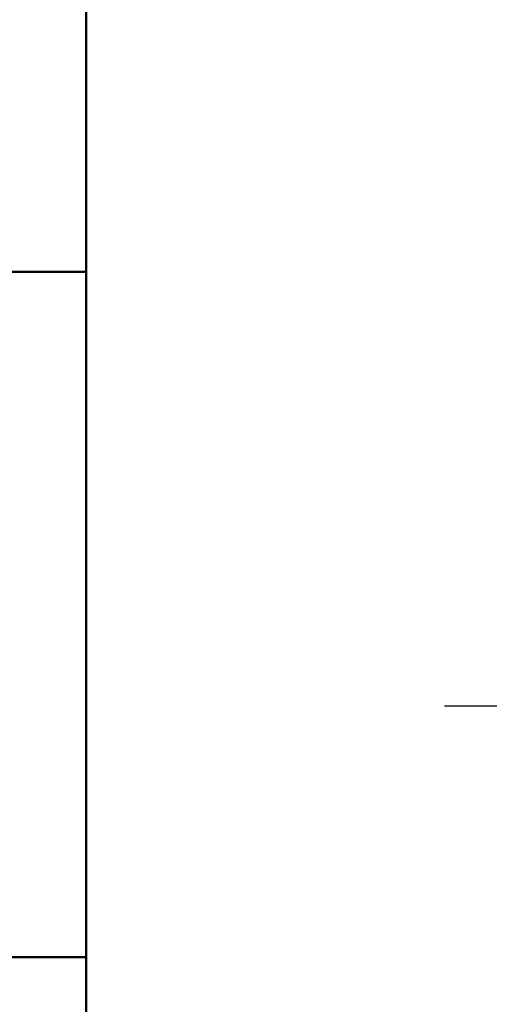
# Model space of a CAD drawing. Header units: millimetres. Extents: x -134 to 755, y -69 to 356.
# Tile 4 of 15: x 17 to 41, y 113 to 163. Entities that reach past the tile are written whole.
import ezdxf
from ezdxf.enums import TextEntityAlignment as Align

# ---------------------------------------------------------------- set-up
doc = ezdxf.new("R2010")
doc.units = ezdxf.units.MM
doc.linetypes.add('CHAIN', pattern=[0.7087, 0.4724, -0.0591, 0.1181, -0.0591])
for name, color, linetype, lineweight in [('Кромка (ГОСТ)', 7, 'Continuous', 50), ('Обозначение (ГОСТ)', 7, 'Continuous', 25), ('Осевая линия (ГОСТ)', 7, 'Continuous', 25), ('Эскизная геометрия (ГОСТ)', 7, 'Continuous', 50)]:
    doc.layers.add(name, color=color, linetype=linetype, lineweight=lineweight)
doc.styles.get("Standard").update_dxf_attribs({"font": 'GOST Common Italic.ttf'})

# ---------------------------------------------------------------- blocks, each defined once
blk = doc.blocks.new('ГОСТ - Доп. графы 1')
at = {"layer": 'Эскизная геометрия (ГОСТ)'}
for p, q in [((-12, 145), (0, 145)), ((-7, 110), (0, 110))]:
    blk.add_line(p, q, dxfattribs=at)
at = {"layer": 'Обозначение (ГОСТ)', "lineweight": 30, "width": 0.8, "flags": 17}
for tag, p in [('Подп._и_дата_2', (-3.532, 127.511)), ('Инв._номер_дубликата', (-3.406, 97.466)), ('Взамен_инв._номера', (-3.46, 72.529)), ('Подп._и_дата_1', (-3.422, 42.352)), ('ИНВЕНТАРНЫЙ_НОМЕР', (-3.329, 12.683))]:
    blk.add_attdef(tag, text='', height=3.17, rotation=90, dxfattribs=at).set_placement(p, align=Align.MIDDLE_CENTER)
blk = doc.blocks.new('Рамки ГОСТ_ граница 297x210')
at = {"layer": 'Кромка (ГОСТ)'}
blk.add_line((20, 292), (20, 5), dxfattribs=at)

msp = doc.modelspace()

# ---------------------------------------------------------------- linework, layer by layer
at = {"layer": 'Осевая линия (ГОСТ)', "linetype": 'CHAIN', "ltscale": 11.993792}
msp.add_line((38.2803, 127.8345), (73.2803, 127.8345), dxfattribs=at)

# ---------------------------------------------------------------- block references
for name, p in [('Рамки ГОСТ_ граница 297x210', (0, 0)), ('ГОСТ - Доп. графы 1', (20, 5))]:
    msp.add_blockref(name, p)

doc.saveas('drawing.dxf')
